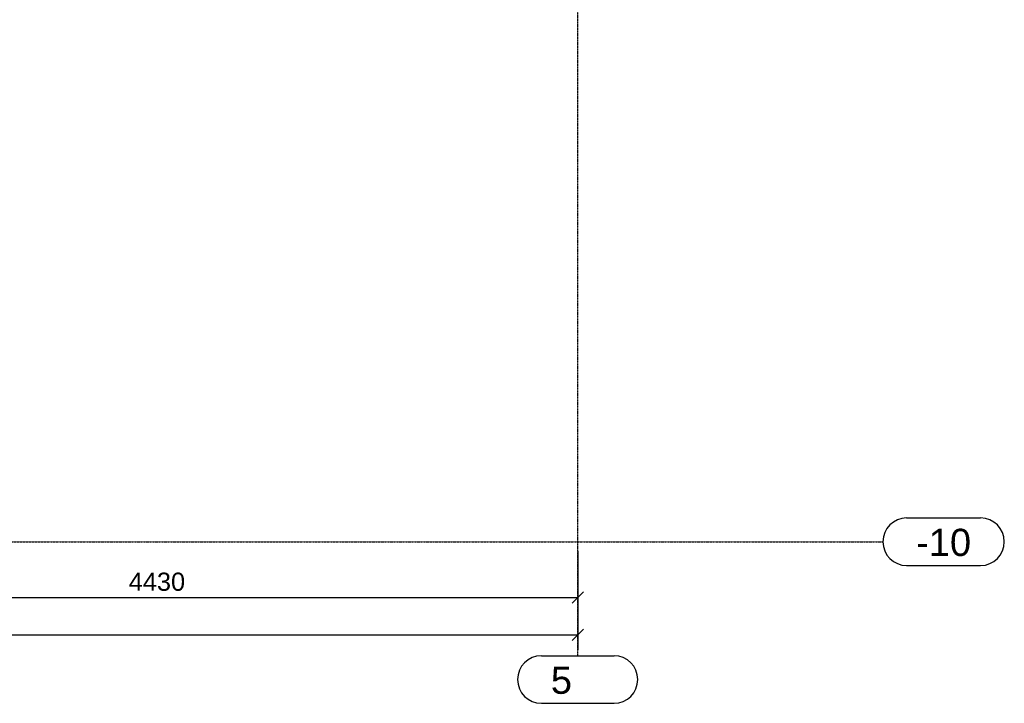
# Model space of a CAD drawing. Header units: millimetres. Extents: x -288865 to 11255, y 102926 to 380857.
# Tile 141 of 142: x -149756 to -144573, y 357191 to 360788. Entities that reach past the tile are written whole.
import ezdxf

# ---------------------------------------------------------------- set-up
doc = ezdxf.new("R2010")
doc.units = ezdxf.units.MM
doc.header["$MEASUREMENT"] = 0
doc.set_wipeout_variables(frame=1)
doc.linetypes.add('DXK_LINE_DOT3', pattern=[5.9187, 2.979, -0.9799, 0.9799, -0.9799])
for name, color, linetype in [('TS_INNE_OBIEKTY', 7, 'Continuous'), ('TS_WYMIARY', 7, 'Continuous'), ('TS_WYMIARY_TEKST', 7, 'Continuous')]:
    doc.layers.add(name, color=color, linetype=linetype)
doc.styles.add('ARIAL', font='arial.ttf')

# ---------------------------------------------------------------- blocks, each defined once
blk = doc.blocks.new('GridLine-66156026-1655 - 1303')
at = {"layer": 'TS_INNE_OBIEKTY', "color": 4, "linetype": 'Continuous'}
for p, q in [((51871.5, 115), (52260.5, 115)), ((51871.5, -135), (52260.5, -135))]:
    blk.add_line(p, q, dxfattribs=at)
at = {"layer": 'TS_INNE_OBIEKTY', "color": 4, "linetype": 'DXK_LINE_DOT3'}
blk.add_line((33195.7, -10), (51746.5, -10), dxfattribs=at)
at = {"layer": 'TS_INNE_OBIEKTY', "color": 4, "linetype": 'Continuous'}
for centre, start, end in [((51871.5, -10), 90, 270), ((52260.5, -10), 270, 90)]:
    blk.add_arc(centre, 125, start, end, dxfattribs=at)
at = {"layer": 'TS_INNE_OBIEKTY', "color": 2, "linetype": 'Continuous', "style": 'ARIAL'}
blk.add_text('-10', height=143.26, dxfattribs=at).set_placement((51921.5, -85))
blk = doc.blocks.new('GridLine-66156026-1652 - 1303')
at = {"layer": 'TS_INNE_OBIEKTY', "color": 4, "linetype": 'DXK_LINE_DOT3'}
blk.add_line((50140, -610), (50140, 5914.3), dxfattribs=at)
at = {"layer": 'TS_INNE_OBIEKTY', "color": 4, "linetype": 'Continuous'}
for p, q in [((49948.6, -610), (50331.4, -610)), ((49948.6, -860), (50331.4, -860))]:
    blk.add_line(p, q, dxfattribs=at)
for centre, start, end in [((49948.6, -735), 90, 270), ((50331.4, -735), 270, 90)]:
    blk.add_arc(centre, 125, start, end, dxfattribs=at)
at = {"layer": 'TS_INNE_OBIEKTY', "color": 2, "linetype": 'Continuous', "style": 'ARIAL'}
blk.add_text('5', height=143.3, dxfattribs=at).set_placement((49998.6, -810))
blk = doc.blocks.new('StraightDimension-66156026-1789 - 1303')
at = {"layer": 'TS_WYMIARY', "color": 174, "linetype": 'Continuous'}
for p, q in [((45710, -60), (45710, -383)), ((50140, -60), (50140, -383)), ((45740, -273), (45680, -333)), ((45710, -303), (50140, -303)), ((50110, -333), (50170, -273))]:
    blk.add_line(p, q, dxfattribs=at)
at = {"color": 0}
blk.add_wipeout([(48093.2, -288), (48093.2, -148), (47756.8, -148), (47756.8, -288)], dxfattribs=at).dxf.layer = 'TS_WYMIARY'
at = {"layer": 'TS_WYMIARY_TEKST', "color": 96, "style": 'ARIAL'}
blk.add_text('4430', height=95.51, dxfattribs=at).set_placement((47776.8, -268))
blk = doc.blocks.new('StraightDimension-66156026-1867 - 1303')
at = {"layer": 'TS_WYMIARY', "color": 174, "linetype": 'Continuous'}
for p, q in [((50140, -60), (50140, -580)), ((34770, -500), (50140, -500)), ((50110, -530), (50170, -470))]:
    blk.add_line(p, q, dxfattribs=at)

msp = doc.modelspace()

# ---------------------------------------------------------------- block references
for name in ['GridLine-66156026-1652 - 1303', 'GridLine-66156026-1655 - 1303']:
    msp.add_blockref(name, (-196958.6, 358051.3))

# ---------------------------------------------------------------- next in the draw order: block references
msp.add_blockref('StraightDimension-66156026-1789 - 1303', (-196958.6, 358051.3))

# ---------------------------------------------------------------- next in the draw order: block references
msp.add_blockref('StraightDimension-66156026-1867 - 1303', (-196958.6, 358051.3))

doc.saveas('drawing.dxf')
